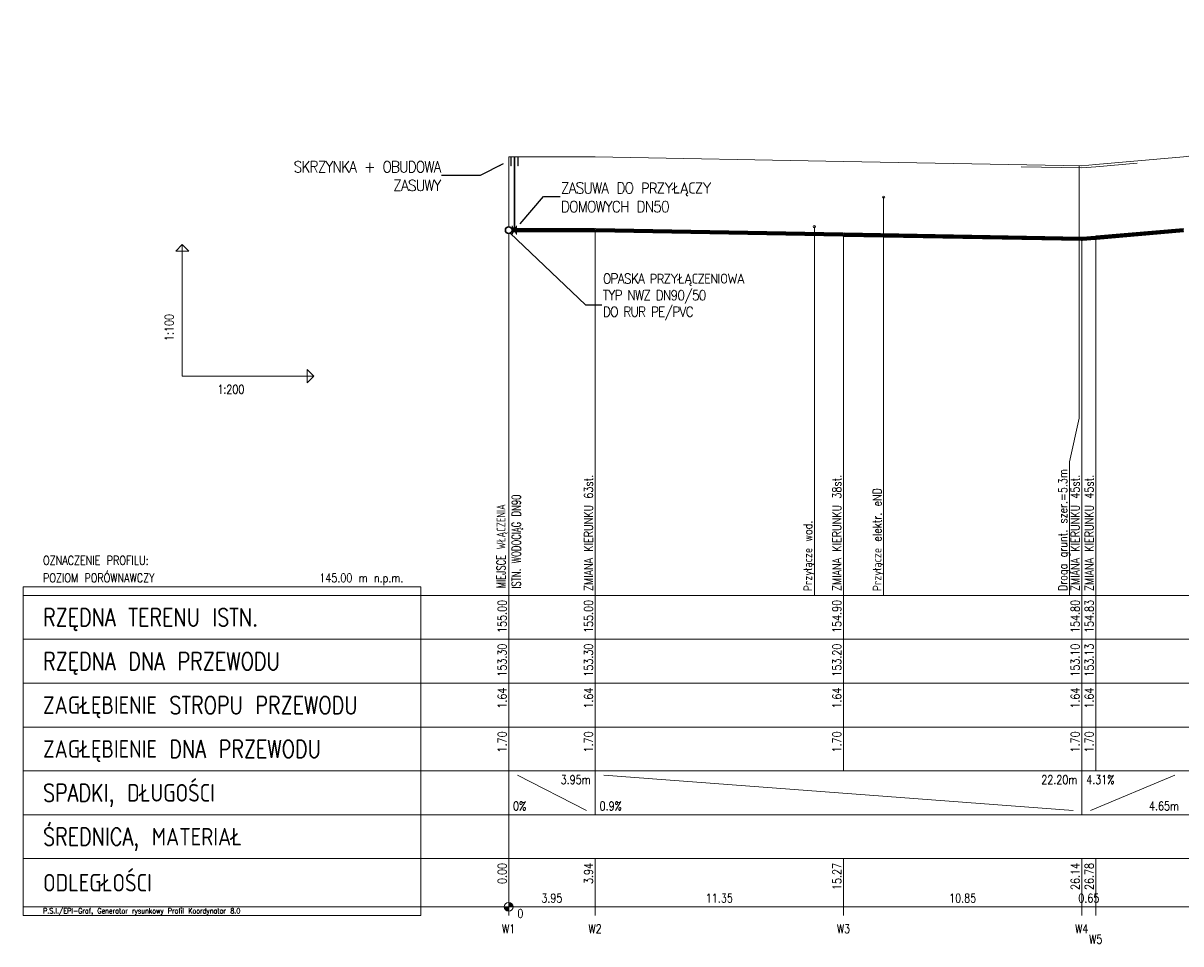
# Model space of a CAD drawing. Header units: metres. Extents: x 40 to 546, y 13 to 756.
# Tile 3 of 4: x 40 to 304, y 521 to 731. Entities that reach past the tile are written whole.
import ezdxf
from ezdxf import colors
from ezdxf.entities.mleader import LeaderData, LeaderLine
from ezdxf.enums import TextEntityAlignment as Align
from ezdxf.math import Vec2, Vec3

# ---------------------------------------------------------------- set-up
doc = ezdxf.new("R2010")
doc.units = ezdxf.units.M
doc.header["$LTSCALE"] = 0.2
doc.layers.get('0').update_dxf_attribs({"color": 8, "linetype": 'CONTINUOUS'})
for name, color, linetype in [('Armatura', 7, 'CONTINUOUS'), ('Liczby', 7, 'CONTINUOUS'), ('Linie_opisowe', 7, 'CONTINUOUS'), ('Linie_tabeli', 7, 'CONTINUOUS'), ('Odcinki', 7, 'CONTINUOUS'), ('Opis_PZ', 7, 'CONTINUOUS'), ('Opis_uzbr_n', 7, 'CONTINUOUS'), ('Osie', 7, 'CONTINUOUS'), ('Teren_istn', 3, 'CONTINUOUS'), ('Uzbr_nadz', 7, 'CONTINUOUS'), ('Uzbr_podz', 7, 'CONTINUOUS'), ('Wezly', 7, 'CONTINUOUS'), ('WODA Z', 5, 'CONTINUOUS')]:
    doc.layers.add(name, color=color, linetype=linetype)
doc.layers.add('Zarys', color=7, linetype='CONTINUOUS', lineweight=30)
doc.styles.get("Standard").update_dxf_attribs({"font": 'txt.shx'})

msp = doc.modelspace()

# ---------------------------------------------------------------- linework, layer by layer
at = {"color": 150, "lineweight": 30}
msp.add_circle((150.72, 683.63), 0.76, dxfattribs=at)
at = {"layer": 'Armatura', "color": 0, "lineweight": 0}
msp.add_lwpolyline([(151.19, 700.33, 0.1, 0.1, 0), (152.89, 700.33, 0.1, 0.1, 0)], format="xyseb", dxfattribs=at)
for points in [[(151.19, 698.33), (151.27, 698.33), (151.27, 700.33), (151.19, 700.33)], [(151.96, 683.63), (152.12, 683.63), (152.12, 700.33), (151.96, 700.33)], [(152.81, 698.33), (152.89, 698.33), (152.89, 700.33), (152.81, 700.33)], [(151.54, 682.63), (151.54, 684.63), (152.54, 682.63), (152.54, 684.63)]]:
    msp.add_lwpolyline(points, close=True, dxfattribs=at)
at = {"layer": 'Liczby', "color": 0, "lineweight": 0}
for p, q in [((150.72, 530.83), (150.72, 527.83)), ((149.22, 529.33), (152.22, 529.33)), ((149.72, 529.26), (151.72, 529.4)), ((149.73, 529.19), (151.71, 529.47)), ((149.74, 529.12), (151.7, 529.54)), ((149.76, 529.05), (151.68, 529.6)), ((149.78, 528.99), (151.66, 529.67)), ((149.81, 528.92), (151.63, 529.74)), ((149.84, 528.86), (151.6, 529.8)), ((149.87, 528.8), (151.57, 529.86)), ((149.91, 528.74), (151.53, 529.92)), ((149.95, 528.69), (151.49, 529.97)), ((150, 528.63), (151.44, 530.02)), ((150.05, 528.59), (151.39, 530.07)), ((150.1, 528.54), (151.34, 530.12)), ((150.16, 528.5), (151.28, 530.16)), ((150.22, 528.46), (151.22, 530.2)), ((150.28, 528.43), (151.16, 530.23)), ((150.35, 528.4), (151.09, 530.26)), ((150.41, 528.38), (151.03, 530.28)), ((150.48, 528.36), (150.96, 530.3)), ((150.55, 528.34), (150.89, 530.31)), ((150.62, 528.33), (150.82, 530.32)), ((150.69, 528.33), (150.75, 530.33))]:
    msp.add_line(p, q, dxfattribs=at)
msp.add_circle((150.72, 529.33), 1, dxfattribs=at)
at = {"layer": 'Linie_opisowe', "color": 0, "lineweight": 0}
for p, q in [((236.23, 691.14), (236.23, 600.33)), ((220.44, 684.43), (220.44, 600.33))]:
    msp.add_line(p, q, dxfattribs=at)
msp.add_lwpolyline([(280.83, 698.34), (280.83, 640.77), (278.62, 630.77), (278.62, 600.33)], dxfattribs=at)
at = {"layer": 'Linie_tabeli', "color": 0, "lineweight": 0}
for p, q in [((76.29, 650.33), (76.29, 680.33)), ((76.29, 650.33), (106.29, 650.33)), ((40, 600.33), (150.72, 600.33)), ((150.72, 600.33), (514.81, 600.33)), ((150.72, 600.33), (150.72, 560.33)), ((150.72, 600.33), (150.72, 529.33)), ((170.44, 600.33), (170.44, 560.33)), ((227.08, 600.33), (227.08, 560.33)), ((281.42, 600.33), (281.42, 560.33)), ((284.61, 600.33), (284.61, 560.33)), ((40, 590.33), (150.72, 590.33)), ((150.72, 590.33), (514.81, 590.33)), ((40, 580.33), (150.72, 580.33)), ((150.72, 580.33), (514.81, 580.33)), ((40, 570.33), (150.72, 570.33)), ((150.72, 570.33), (514.81, 570.33)), ((40, 560.33), (150.72, 560.33)), ((150.72, 560.33), (514.81, 560.33)), ((150.72, 560.33), (150.72, 550.33)), ((170.44, 560.33), (170.44, 550.33)), ((281.42, 560.33), (281.42, 550.33)), ((152.72, 559.33), (168.44, 551.33)), ((172.44, 559.33), (279.42, 551.33)), ((283.42, 551.33), (302.6, 559.33)), ((40, 550.33), (150.72, 550.33)), ((150.72, 550.33), (514.81, 550.33)), ((40, 540.33), (150.72, 540.33)), ((150.72, 540.33), (514.81, 540.33)), ((150.72, 540.33), (150.72, 527.33)), ((170.44, 540.33), (170.44, 527.33)), ((227.08, 540.33), (227.08, 527.33)), ((281.42, 540.33), (281.42, 527.33)), ((284.61, 540.33), (284.61, 527.33)), ((40, 529.33), (150.72, 529.33)), ((150.72, 529.33), (514.81, 529.33))]:
    msp.add_line(p, q, dxfattribs=at)
for points in [[(150.72, 684.39), (150.72, 700.33)], [(150.72, 600.33), (150.72, 682.87)], [(170.44, 600.33), (170.44, 683.63)], [(227.08, 600.33), (227.08, 682.61)], [(281.42, 600.33), (281.42, 681.63)], [(284.61, 600.33), (284.61, 681.9)]]:
    msp.add_lwpolyline(points, dxfattribs=at)
for points in [[(76.29, 680.33), (77.79, 678.83), (74.79, 678.83)], [(106.29, 650.33), (104.79, 648.83), (104.79, 651.83)], [(40, 527.33), (130.72, 527.33), (130.72, 602.33), (40, 602.33)]]:
    msp.add_lwpolyline(points, close=True, dxfattribs=at)
at = {"layer": 'Odcinki', "color": 150, "lineweight": 30}
for points in [[(151.42, 683.93), (170.29, 683.93), (170.29, 683.94), (151.41, 683.94)], [(151.42, 683.33), (170.29, 683.33), (170.29, 683.31), (151.41, 683.31)]]:
    msp.add_lwpolyline(points, dxfattribs=at)
for points in [[(170.59, 683.93), (226.93, 682.91), (226.93, 682.93), (170.59, 683.94)], [(284.76, 682.22), (304.6, 683.93), (304.6, 683.94), (284.76, 682.23)], [(170.59, 683.33), (226.93, 682.31), (226.93, 682.3), (170.59, 683.31)], [(227.23, 682.91), (281.27, 681.93), (281.27, 681.95), (227.23, 682.92)], [(227.23, 682.31), (281.27, 681.33), (281.27, 681.32), (227.23, 682.29)], [(281.57, 681.94), (284.46, 682.19), (284.46, 682.21), (281.57, 681.96)], [(281.57, 681.34), (284.46, 681.59), (284.46, 681.58), (281.57, 681.33)], [(284.76, 681.62), (304.6, 683.33), (304.6, 683.31), (284.76, 681.6)]]:
    msp.add_lwpolyline(points, close=True, dxfattribs=at)
at = {"layer": 'Osie', "color": 150, "lineweight": 30}
for p, q in [((151.48, 683.63), (170.29, 683.63)), ((170.59, 683.63), (226.93, 682.61)), ((227.23, 682.61), (281.27, 681.63)), ((281.57, 681.64), (284.46, 681.89)), ((284.76, 681.92), (304.6, 683.63))]:
    msp.add_line(p, q, dxfattribs=at)
at = {"layer": 'Teren_istn', "color": 0, "lineweight": 0}
msp.add_lwpolyline([(150.72, 700.33), (170.44, 700.33), (227.08, 699.31), (281.42, 698.33), (284.61, 698.6), (304.6, 700.33), (328.2, 703.33), (351.61, 703.33), (383.22, 710.33), (425.74, 710.33), (461.22, 720.73), (484.44, 730.23), (495.45, 730.83), (510.34, 730.83), (514.81, 730.83)], dxfattribs=at)
at = {"layer": 'Uzbr_nadz', "color": 0, "lineweight": 0}
msp.add_lwpolyline([(267.58, 698.08), (281.42, 697.83), (284.61, 698.1), (294.08, 698.92)], dxfattribs=at)
at = {"layer": 'Uzbr_podz', "color": 0, "lineweight": 0}
for centre in [(236.23, 691.14), (220.44, 684.43)]:
    msp.add_circle(centre, 0.25, dxfattribs=at)
at = {"layer": 'Wezly', "color": 0, "lineweight": 0}
for p, q in [((170.44, 683.94), (170.29, 683.94)), ((170.29, 683.94), (170.29, 683.31)), ((170.44, 683.93), (170.29, 683.93)), ((170.59, 683.94), (170.44, 683.94)), ((170.59, 683.93), (170.44, 683.93)), ((170.59, 683.31), (170.59, 683.94)), ((170.29, 683.33), (170.44, 683.33)), ((170.29, 683.31), (170.44, 683.31)), ((170.44, 683.33), (170.59, 683.33)), ((170.44, 683.31), (170.59, 683.31)), ((227.08, 682.92), (226.93, 682.93)), ((226.93, 682.93), (226.93, 682.3)), ((227.08, 682.91), (226.93, 682.91)), ((226.93, 682.31), (227.08, 682.31)), ((226.93, 682.3), (227.08, 682.29)), ((227.23, 682.92), (227.08, 682.92)), ((227.23, 682.91), (227.08, 682.91)), ((227.08, 682.31), (227.23, 682.31)), ((227.08, 682.29), (227.23, 682.29)), ((227.23, 682.29), (227.23, 682.92))]:
    msp.add_line(p, q, dxfattribs=at)
at = {"layer": 'Wezly', "color": 150, "lineweight": 30}
for p, q in [((281.42, 681.94), (281.27, 681.95)), ((281.27, 681.95), (281.27, 681.32)), ((281.42, 681.93), (281.27, 681.93)), ((281.27, 681.33), (281.42, 681.33)), ((281.27, 681.32), (281.42, 681.31)), ((281.57, 681.96), (281.42, 681.94)), ((281.57, 681.94), (281.42, 681.93)), ((281.42, 681.33), (281.57, 681.34)), ((281.42, 681.31), (281.57, 681.33)), ((281.57, 681.33), (281.57, 681.96)), ((284.61, 682.22), (284.46, 682.21)), ((284.46, 682.21), (284.46, 681.58)), ((284.61, 682.2), (284.46, 682.19)), ((284.46, 681.59), (284.61, 681.6)), ((284.46, 681.58), (284.61, 681.59)), ((284.76, 682.23), (284.61, 682.22)), ((284.76, 682.22), (284.61, 682.2)), ((284.61, 681.6), (284.76, 681.62)), ((284.61, 681.59), (284.76, 681.6)), ((284.76, 681.6), (284.76, 682.23))]:
    msp.add_line(p, q, dxfattribs=at)

# ---------------------------------------------------------------- texts
at = {"layer": 'Liczby', "color": 0, "lineweight": 0, "width": 0.8}
msp.add_text('1:100', height=2, rotation=90, dxfattribs=at).set_placement((74.29, 658.33))
for s, p in [('1:200', (84.29, 646.33)), ('4.31%', (282.42, 557.33)), ('0%', (151.72, 551.33)), ('0.9%', (171.44, 551.33)), ('0', (152.72, 526.83))]:
    msp.add_text(s, height=2, dxfattribs=at).set_placement(p)
for s, p in [('155.00', (150.22, 599.33)), ('155.00', (169.94, 599.33)), ('154.90', (226.58, 599.33)), ('154.80', (280.92, 599.33)), ('154.83', (284.11, 599.33)), ('153.30', (150.22, 589.33)), ('153.30', (169.94, 589.33)), ('153.20', (226.58, 589.33)), ('153.10', (280.92, 589.33)), ('153.13', (284.11, 589.33)), ('1.64', (150.22, 579.33)), ('1.64', (169.94, 579.33)), ('1.64', (226.58, 579.33)), ('1.64', (280.92, 579.33)), ('1.64', (284.11, 579.33)), ('1.70', (150.22, 569.33)), ('1.70', (169.94, 569.33)), ('1.70', (226.58, 569.33)), ('1.70', (280.92, 569.33)), ('1.70', (284.11, 569.33)), ('0.00', (150.22, 539.33)), ('3.94', (169.94, 539.33)), ('15.27', (226.58, 539.33)), ('26.14', (280.92, 539.33)), ('26.78', (284.11, 539.33))]:
    msp.add_text(s, height=2, rotation=90, dxfattribs=at).set_placement(p, align=Align.RIGHT)
for s, p in [('3.95m', (169.44, 557.33)), ('22.20m', (280.42, 557.33)), ('4.65m', (303.6, 551.33))]:
    msp.add_text(s, height=2, dxfattribs=at).set_placement(p, align=Align.RIGHT)
for s, p in [('3.95', (160.58, 530.33)), ('11.35', (198.76, 530.33)), ('10.85', (254.25, 530.33)), ('0.65', (283.01, 530.33)), ('W1', (150.72, 523.33)), ('W2', (170.44, 523.33)), ('W3', (227.08, 523.33)), ('W4', (281.42, 523.33)), ('W5', (284.61, 520.93))]:
    msp.add_text(s, height=2, dxfattribs=at).set_placement(p, align=Align.CENTER)
at = {"layer": 'Linie_tabeli', "color": 0, "lineweight": 0, "width": 0.8}
for s, height, p in [('OZNACZENIE PROFILU:', 2, (44.54, 607.33)), ('POZIOM PORÓWNAWCZY', 2, (44.54, 603.33)), ('RZĘDNA TERENU ISTN.', 4, (44.54, 593.33)), ('RZĘDNA DNA PRZEWODU', 4, (44.54, 583.33)), ('ZAGŁĘBIENIE STROPU PRZEWODU', 4, (44.54, 573.33)), ('ZAGŁĘBIENIE DNA PRZEWODU', 4, (44.54, 563.33)), ('SPADKI, DŁUGOŚCI', 4, (44.54, 553.33)), ('ŚREDNICA, MATERIAŁ', 4, (44.54, 543.33)), ('ODLEGŁOŚCI', 4, (44.54, 532.83)), ('P.S.I./EPI-Graf, Generator rysunkowy Profil Koordynator 8.0', 1.2, (44.54, 527.83))]:
    msp.add_text(s, height=height, dxfattribs=at).set_placement(p)
msp.add_text('145.00 m n.p.m.', height=2, dxfattribs=at).set_placement((126.72, 603.33), align=Align.RIGHT)
at = {"layer": 'Opis_PZ', "color": 0, "lineweight": 0, "width": 0.8}
for s, p in [('ZMIANA KIERUNKU 63st.', (169.94, 601.33)), ('ZMIANA KIERUNKU 38st.', (226.58, 601.33)), ('ZMIANA KIERUNKU 45st.', (280.92, 601.33)), ('ZMIANA KIERUNKU 45st.', (284.11, 601.33))]:
    msp.add_text(s, height=2, rotation=90, dxfattribs=at).set_placement(p)
at = {"layer": 'Opis_uzbr_n', "color": 0, "lineweight": 0, "width": 0.8}
for s, p in [('Przyłącze elektr. eND', (235.73, 601.33)), ('Droga grunt. szer.=5.3m', (278.12, 601.33)), ('Przyłącze wod.', (219.94, 601.33))]:
    msp.add_text(s, height=2, rotation=90, dxfattribs=at).set_placement(p)
at = {"layer": 'Zarys', "color": 0, "lineweight": 0, "width": 0.7}
for s, p in [('MIEJSCE WŁĄCZENIA', (149.98, 601.97)), ('ISTN. WODOCIĄG DN90', (153.46, 601.88))]:
    msp.add_text(s, height=2, rotation=90, dxfattribs=at).set_placement(p)

# ---------------------------------------------------------------- leaders
at = {"layer": 'WODA Z', "color": 0, "lineweight": 0}
ml = msp.add_multileader_mtext('Standard', dxfattribs=at)
ml.set_content('{\\H1.5x;\\W0.9;\\T0.9;SKRZYNKA + OBUDOWA\\PZASUWY    \\H0.66667x;  }')
ml.set_leader_properties()
ml.build(insert=Vec2(0, 0))
ml.multileader.update_dxf_attribs({"text_left_attachment_type": 2, "text_right_attachment_type": 2, "arrow_head_size": 0})
ctx = ml.context
ctx.base_point, ctx.char_height, ctx.arrow_head_size, ctx.landing_gap_size, ctx.plane_origin = Vec3(97.67, 696.1), 1.7, 0, 0.2, Vec3(156.3, 698.07)
ctx.left_attachment, ctx.right_attachment, ctx.text_align_type = 2, 2, 2
notes = []
notes.append((ctx, [(0, (1, 1, 0), (144.23, 696.1), (-1, 0), 8.84, [(0, [(149.5, 698.76)], 0, [])])]))
ctx.mtext.insert, ctx.mtext.alignment, ctx.mtext.flow_direction = Vec3(135.2, 699.36), 3, 5
ml = msp.add_multileader_mtext('Standard', dxfattribs=at)
ml.set_content('{\\H1.5x;\\W0.9;\\T0.9;ZASUWA DO PRZYŁĄCZY\\PDOMOWYCH DN50    \\H0.66667x;  }')
ml.set_leader_properties()
ml.build(insert=Vec2(0, 0))
ml.multileader.update_dxf_attribs({"text_left_attachment_type": 2, "text_right_attachment_type": 2, "arrow_head_size": 0})
ctx = ml.context
ctx.base_point, ctx.char_height, ctx.arrow_head_size, ctx.landing_gap_size, ctx.plane_origin = Vec3(162.44, 691.27), 1.7, 0, 0.2, Vec3(123.39, 715.42)
ctx.left_attachment, ctx.right_attachment = 2, 2
notes.append((ctx, [(1, (1, 1, 0), (158.69, 691.27), (1, 0), 3.75, [(0, [(153.34, 685.07)], 0, [])])]))
ctx.mtext.insert, ctx.mtext.flow_direction = Vec3(162.64, 694.52), 5
ml = msp.add_multileader_mtext('Standard', dxfattribs=at)
ml.set_content('{\\Fsimplex|c238;\\H1.3333x;\\W0.9;\\T0.9;OPASKA PRZYŁĄCZENIOWA\\PTYP NWZ DN90/50\\PDO RUR PE/PVC\\P\\Ftxt|c238;\\H1.125x;    \\H0.66667x;  }')
ml.set_leader_properties()
ml.build(insert=Vec2(0, 0))
ml.multileader.update_dxf_attribs({"text_left_attachment_type": 2, "text_right_attachment_type": 2, "arrow_head_size": 0})
ctx = ml.context
ctx.base_point, ctx.char_height, ctx.arrow_head_size, ctx.landing_gap_size, ctx.plane_origin = Vec3(172, 666.62), 1.7, 0, 0.2, Vec3(148.27, 709.87)
ctx.left_attachment, ctx.right_attachment = 2, 2
notes.append((ctx, [(0, (1, 1, 0), (168.25, 666.62), (1, 0), 3.75, [(0, [(151.03, 682.93)], 0, [])])]))
ctx.mtext.insert, ctx.mtext.flow_direction = Vec3(172.2, 673.71), 5
for ctx, leaders in notes:
    for number, flags, end, landing, length, lines in leaders:
        leader = LeaderData()
        leader.index, (leader.has_last_leader_line, leader.has_dogleg_vector, leader.attachment_direction) = number, flags
        leader.last_leader_point, leader.dogleg_vector, leader.dogleg_length = Vec3(end), Vec3(landing), length
        for number, points, colour, breaks in lines:
            line = LeaderLine()
            line.index, line.vertices, line.color, line.breaks = number, Vec3.list(points), colors.encode_raw_color(colour), breaks
            leader.lines.append(line)
        ctx.leaders.append(leader)

doc.saveas('drawing.dxf')
